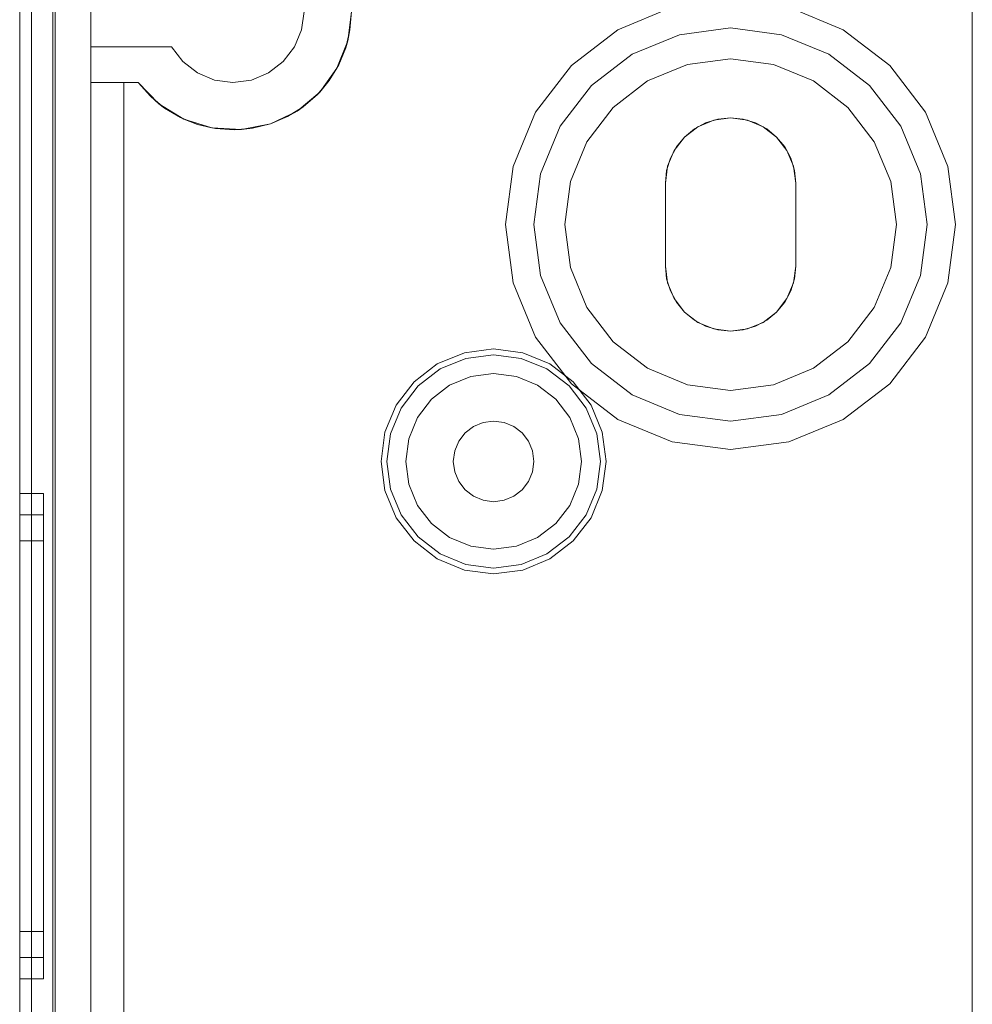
# Model space of a CAD drawing. Extents: x -620 to 300, y 62 to 1112.
# Tile 17 of 200: x -456.98 to -456.176, y 367.007 to 367.839. Entities that reach past the tile are written whole.
import ezdxf
from ezdxf.lldxf.tags import DXFTag

# ---------------------------------------------------------------- set-up
doc = ezdxf.new("R2010")
doc.units = 0
doc.layers.get('0').update_dxf_attribs({"lineweight": 13})
doc.layers.add('70 -71 Achsen- 1 Gebäudeachsen', color=7, linetype='STRICHPUNKT2-A06CPVM0L0', lineweight=18)
tags = doc.linetypes.add('STRICHPUNKT2-A06CPVM0L0', pattern=[12.7, 6.35, -3.175, 0, -3.175]).pattern_tags.tags
tags[10:11] = [DXFTag(74, 4), DXFTag(75, 0), DXFTag(340, '0'), DXFTag(46, 0.0), DXFTag(50, 0.0), DXFTag(44, 0.0), DXFTag(45, 0.0)]
tags[8:9] = [DXFTag(74, 4), DXFTag(75, 0), DXFTag(340, '0'), DXFTag(46, 0.0), DXFTag(50, 0.0), DXFTag(44, 0.0), DXFTag(45, 0.0)]
tags[6:7] = [DXFTag(74, 4), DXFTag(75, 0), DXFTag(340, '0'), DXFTag(46, 0.0), DXFTag(50, 0.0), DXFTag(44, 0.0), DXFTag(45, 0.0)]
tags[4:5] = [DXFTag(74, 4), DXFTag(75, 0), DXFTag(340, '0'), DXFTag(46, 0.0), DXFTag(50, 0.0), DXFTag(44, 0.0), DXFTag(45, 0.0)]

# ---------------------------------------------------------------- blocks, each defined once
blk = doc.blocks.new('Referenz-A06CPVM1L0')
at = {"layer": '70 -71 Achsen- 1 Gebäudeachsen', "color": 0, "linetype": 'STRICHPUNKT2-A06CPVM0L0', "ltscale": 0.18}
blk.add_line((-456.17628, 1084.55362), (-456.17628, 85.11362), dxfattribs=at)
blk = doc.blocks.new('Blockreferenz-A06CPVPRL0')
at = {"color": 9, "linetype": 'ByBlock', "lineweight": -2, "ltscale": 0.13, "true_color": 0xc1c9c4}
for p, q in [((-456.98034, 368.11551), (-456.98034, 364.81551)), ((-456.98034, 364.81551), (-456.98034, 368.11551)), ((-456.95234, 364.81551), (-456.95234, 368.11551)), ((-456.95034, 366.76551), (-456.95034, 368.11551)), ((-456.98034, 368.00551), (-456.98034, 366.46551)), ((-456.98034, 366.46551), (-456.98034, 368.00551)), ((-456.97034, 366.46551), (-456.97034, 368.00551)), ((-456.97034, 368.00551), (-456.97034, 366.46551)), ((-456.98034, 367.99551), (-456.98034, 366.46551)), ((-456.98034, 364.93551), (-456.98034, 367.99551)), ((-456.97034, 366.46551), (-456.97034, 367.99551)), ((-456.97034, 364.93551), (-456.97034, 367.99551)), ((-456.95234, 367.93951), (-456.95234, 364.99151)), ((-456.92034, 364.99151), (-456.92034, 367.93951)), ((-456.92034, 367.87551), (-456.92034, 367.81551)), ((-456.74239, 367.82998), (-456.74034, 367.84551)), ((-456.74034, 367.84551), (-456.74239, 367.82998)), ((-456.70034, 367.84551), (-456.70345, 367.82078)), ((-456.70156, 367.82996), (-456.70034, 367.84551)), ((-456.42952, 367.84903), (-456.47534, 367.83005)), ((-456.42952, 367.84903), (-456.47534, 367.83005)), ((-456.28534, 367.83005), (-456.33117, 367.84903)), ((-456.28534, 367.83005), (-456.33117, 367.84903)), ((-456.74838, 367.81551), (-456.74239, 367.82998)), ((-456.74239, 367.82998), (-456.74838, 367.81551)), ((-456.70518, 367.81479), (-456.70156, 367.82996)), ((-456.70345, 367.82078), (-456.70156, 367.82996)), ((-456.47534, 367.83005), (-456.51469, 367.79986)), ((-456.47534, 367.83005), (-456.51469, 367.79986)), ((-456.42331, 367.82585), (-456.38034, 367.83151)), ((-456.38034, 367.83151), (-456.42331, 367.82585)), ((-456.38034, 367.83151), (-456.33738, 367.82585)), ((-456.33738, 367.82585), (-456.38034, 367.83151)), ((-456.24599, 367.79986), (-456.28534, 367.83005)), ((-456.24599, 367.79986), (-456.28534, 367.83005)), ((-456.70345, 367.82078), (-456.71257, 367.7976)), ((-456.70518, 367.81479), (-456.70345, 367.82078)), ((-456.46334, 367.80927), (-456.42331, 367.82585)), ((-456.42331, 367.82585), (-456.46334, 367.80927)), ((-456.33738, 367.82585), (-456.29734, 367.80927)), ((-456.29734, 367.80927), (-456.33738, 367.82585)), ((-456.92034, 367.81551), (-456.85231, 367.81551)), ((-456.92034, 367.81551), (-456.92034, 367.78551)), ((-456.85231, 367.81551), (-456.92034, 367.81551)), ((-456.92034, 367.81551), (-456.92034, 367.81551)), ((-456.85231, 367.81551), (-456.84277, 367.80308)), ((-456.84277, 367.80308), (-456.85231, 367.81551)), ((-456.85231, 367.81551), (-456.85231, 367.81551)), ((-456.75792, 367.80308), (-456.74838, 367.81551)), ((-456.74838, 367.81551), (-456.75792, 367.80308)), ((-456.71111, 367.80036), (-456.70518, 367.81479)), ((-456.84277, 367.80308), (-456.83034, 367.79355)), ((-456.83034, 367.79355), (-456.84277, 367.80308)), ((-456.77034, 367.79355), (-456.75792, 367.80308)), ((-456.75792, 367.80308), (-456.77034, 367.79355)), ((-456.49772, 367.78289), (-456.46334, 367.80927)), ((-456.46334, 367.80927), (-456.49772, 367.78289)), ((-456.38034, 367.80551), (-456.41658, 367.80074)), ((-456.41658, 367.80074), (-456.38034, 367.80551)), ((-456.34411, 367.80074), (-456.38034, 367.80551)), ((-456.38034, 367.80551), (-456.34411, 367.80074)), ((-456.29734, 367.80927), (-456.26296, 367.78289)), ((-456.26296, 367.78289), (-456.29734, 367.80927)), ((-456.83034, 367.79355), (-456.81587, 367.78755)), ((-456.81587, 367.78755), (-456.83034, 367.79355)), ((-456.78481, 367.78755), (-456.77034, 367.79355)), ((-456.77034, 367.79355), (-456.78481, 367.78755)), ((-456.71257, 367.7976), (-456.72714, 367.77738)), ((-456.71922, 367.78704), (-456.71111, 367.80036)), ((-456.71922, 367.78704), (-456.71257, 367.7976)), ((-456.71257, 367.7976), (-456.71111, 367.80036)), ((-456.51469, 367.79986), (-456.54489, 367.76051)), ((-456.51469, 367.79986), (-456.54489, 367.76051)), ((-456.41658, 367.80074), (-456.45034, 367.78675)), ((-456.45034, 367.78675), (-456.41658, 367.80074)), ((-456.31034, 367.78675), (-456.34411, 367.80074)), ((-456.34411, 367.80074), (-456.31034, 367.78675)), ((-456.2158, 367.76051), (-456.24599, 367.79986)), ((-456.2158, 367.76051), (-456.24599, 367.79986)), ((-456.92034, 367.78551), (-456.88034, 367.78551)), ((-456.92034, 367.78551), (-456.92034, 366.73051)), ((-456.89234, 367.78551), (-456.92034, 367.78551)), ((-456.92034, 367.78551), (-456.92034, 367.78551)), ((-456.88034, 367.78551), (-456.89234, 367.78551)), ((-456.89234, 367.78551), (-456.89234, 366.88257)), ((-456.89234, 366.88257), (-456.89234, 367.78551)), ((-456.89234, 367.78551), (-456.89234, 367.78551)), ((-456.86303, 367.76759), (-456.88034, 367.78551)), ((-456.88034, 367.78551), (-456.87004, 367.7738)), ((-456.88034, 367.78551), (-456.88034, 367.78551)), ((-456.81587, 367.78755), (-456.80034, 367.78551)), ((-456.80034, 367.78551), (-456.81587, 367.78755)), ((-456.80034, 367.78551), (-456.78481, 367.78755)), ((-456.78481, 367.78755), (-456.80034, 367.78551)), ((-456.7293, 367.77513), (-456.71922, 367.78704)), ((-456.72714, 367.77738), (-456.71922, 367.78704)), ((-456.45034, 367.78675), (-456.47934, 367.7645)), ((-456.47934, 367.7645), (-456.45034, 367.78675)), ((-456.28135, 367.7645), (-456.31034, 367.78675)), ((-456.31034, 367.78675), (-456.28135, 367.7645)), ((-456.72714, 367.77738), (-456.74625, 367.7614)), ((-456.7293, 367.77513), (-456.72714, 367.77738)), ((-456.5241, 367.74851), (-456.49772, 367.78289)), ((-456.49772, 367.78289), (-456.5241, 367.74851)), ((-456.26296, 367.78289), (-456.23658, 367.74851)), ((-456.23658, 367.74851), (-456.26296, 367.78289)), ((-456.87004, 367.7738), (-456.85804, 367.76383)), ((-456.87004, 367.7738), (-456.86303, 367.76759)), ((-456.74111, 367.76494), (-456.7293, 367.77513)), ((-456.84182, 367.75451), (-456.86303, 367.76759)), ((-456.86303, 367.76759), (-456.85804, 367.76383)), ((-456.85804, 367.76383), (-456.84464, 367.75585)), ((-456.74625, 367.7614), (-456.76872, 367.75064)), ((-456.75435, 367.75671), (-456.74111, 367.76494)), ((-456.75435, 367.75671), (-456.74625, 367.7614)), ((-456.74625, 367.7614), (-456.74111, 367.76494)), ((-456.54489, 367.76051), (-456.56387, 367.71468)), ((-456.54489, 367.76051), (-456.56387, 367.71468)), ((-456.47934, 367.7645), (-456.50159, 367.73551)), ((-456.50159, 367.73551), (-456.47934, 367.7645)), ((-456.2591, 367.73551), (-456.28135, 367.7645)), ((-456.28135, 367.7645), (-456.2591, 367.73551)), ((-456.19682, 367.71468), (-456.2158, 367.76051)), ((-456.19682, 367.71468), (-456.2158, 367.76051)), ((-456.84464, 367.75585), (-456.83016, 367.75006)), ((-456.84464, 367.75585), (-456.84182, 367.75451)), ((-456.81804, 367.74708), (-456.84182, 367.75451)), ((-456.84182, 367.75451), (-456.83016, 367.75006)), ((-456.76872, 367.75064), (-456.75435, 367.75671)), ((-456.40784, 367.74814), (-456.39458, 367.75363)), ((-456.39458, 367.75363), (-456.40784, 367.74814)), ((-456.40139, 367.75132), (-456.39107, 367.75445)), ((-456.39107, 367.75445), (-456.40139, 367.75132)), ((-456.39458, 367.75363), (-456.38034, 367.75551)), ((-456.38034, 367.75551), (-456.39458, 367.75363)), ((-456.39107, 367.75445), (-456.38034, 367.75551)), ((-456.38034, 367.75551), (-456.39107, 367.75445)), ((-456.38034, 367.75551), (-456.36961, 367.75445)), ((-456.36961, 367.75445), (-456.38034, 367.75551)), ((-456.38034, 367.75551), (-456.36611, 367.75363)), ((-456.36611, 367.75363), (-456.38034, 367.75551)), ((-456.36961, 367.75445), (-456.3593, 367.75132)), ((-456.3593, 367.75132), (-456.36961, 367.75445)), ((-456.36611, 367.75363), (-456.35284, 367.74814)), ((-456.35284, 367.74814), (-456.36611, 367.75363)), ((-456.83016, 367.75006), (-456.81496, 367.74658)), ((-456.83016, 367.75006), (-456.81804, 367.74708)), ((-456.79316, 367.74577), (-456.81804, 367.74708)), ((-456.81804, 367.74708), (-456.81496, 367.74658)), ((-456.81496, 367.74658), (-456.79939, 367.74551)), ((-456.79939, 367.74551), (-456.78386, 367.74688)), ((-456.79939, 367.74551), (-456.79316, 367.74577)), ((-456.76872, 367.75064), (-456.79316, 367.74577)), ((-456.79316, 367.74577), (-456.78386, 367.74688)), ((-456.78386, 367.74688), (-456.76872, 367.75064)), ((-456.54069, 367.70847), (-456.5241, 367.74851)), ((-456.5241, 367.74851), (-456.54069, 367.70847)), ((-456.41923, 367.7394), (-456.40784, 367.74814)), ((-456.40784, 367.74814), (-456.41923, 367.7394)), ((-456.41923, 367.7394), (-456.4109, 367.74624)), ((-456.4109, 367.74624), (-456.41923, 367.7394)), ((-456.4109, 367.74624), (-456.40139, 367.75132)), ((-456.40139, 367.75132), (-456.4109, 367.74624)), ((-456.3593, 367.75132), (-456.34979, 367.74624)), ((-456.34979, 367.74624), (-456.3593, 367.75132)), ((-456.35284, 367.74814), (-456.34145, 367.7394)), ((-456.34145, 367.7394), (-456.35284, 367.74814)), ((-456.34979, 367.74624), (-456.34145, 367.7394)), ((-456.34145, 367.7394), (-456.34979, 367.74624)), ((-456.23658, 367.74851), (-456.22, 367.70847)), ((-456.22, 367.70847), (-456.23658, 367.74851)), ((-456.50159, 367.73551), (-456.51557, 367.70174)), ((-456.51557, 367.70174), (-456.50159, 367.73551)), ((-456.42798, 367.72801), (-456.41923, 367.7394)), ((-456.41923, 367.7394), (-456.42798, 367.72801)), ((-456.42607, 367.73106), (-456.41923, 367.7394)), ((-456.41923, 367.7394), (-456.42607, 367.73106)), ((-456.34145, 367.7394), (-456.33461, 367.73106)), ((-456.33461, 367.73106), (-456.34145, 367.7394)), ((-456.34145, 367.7394), (-456.33271, 367.72801)), ((-456.33271, 367.72801), (-456.34145, 367.7394)), ((-456.24511, 367.70174), (-456.2591, 367.73551)), ((-456.2591, 367.73551), (-456.24511, 367.70174)), ((-456.43347, 367.71474), (-456.42798, 367.72801)), ((-456.42798, 367.72801), (-456.43347, 367.71474)), ((-456.43116, 367.72155), (-456.42607, 367.73106)), ((-456.42607, 367.73106), (-456.43116, 367.72155)), ((-456.33461, 367.73106), (-456.32953, 367.72155)), ((-456.32953, 367.72155), (-456.33461, 367.73106)), ((-456.33271, 367.72801), (-456.32722, 367.71474)), ((-456.32722, 367.71474), (-456.33271, 367.72801)), ((-456.43429, 367.71124), (-456.43116, 367.72155)), ((-456.43116, 367.72155), (-456.43429, 367.71124)), ((-456.32953, 367.72155), (-456.3264, 367.71124)), ((-456.3264, 367.71124), (-456.32953, 367.72155)), ((-456.56387, 367.71468), (-456.57034, 367.66551)), ((-456.56387, 367.71468), (-456.57034, 367.66551)), ((-456.43534, 367.70051), (-456.43347, 367.71474)), ((-456.43347, 367.71474), (-456.43534, 367.70051)), ((-456.43534, 367.70051), (-456.43429, 367.71124)), ((-456.43429, 367.71124), (-456.43534, 367.70051)), ((-456.32722, 367.71474), (-456.32534, 367.70051)), ((-456.32534, 367.70051), (-456.32722, 367.71474)), ((-456.3264, 367.71124), (-456.32534, 367.70051)), ((-456.32534, 367.70051), (-456.3264, 367.71124)), ((-456.19034, 367.66551), (-456.19682, 367.71468)), ((-456.19034, 367.66551), (-456.19682, 367.71468)), ((-456.54634, 367.66551), (-456.54069, 367.70847)), ((-456.54069, 367.70847), (-456.54634, 367.66551)), ((-456.22, 367.70847), (-456.21434, 367.66551)), ((-456.21434, 367.66551), (-456.22, 367.70847)), ((-456.51557, 367.70174), (-456.52034, 367.66551)), ((-456.52034, 367.66551), (-456.51557, 367.70174)), ((-456.43534, 367.66551), (-456.43534, 367.70051)), ((-456.43534, 367.70051), (-456.43534, 367.66551)), ((-456.43534, 367.70051), (-456.43534, 367.70051)), ((-456.43534, 367.63051), (-456.43534, 367.70051)), ((-456.43534, 367.70051), (-456.43534, 367.63051)), ((-456.43534, 367.70051), (-456.43534, 367.70051)), ((-456.32534, 367.70051), (-456.32534, 367.66551)), ((-456.32534, 367.66551), (-456.32534, 367.70051)), ((-456.32534, 367.70051), (-456.32534, 367.70051)), ((-456.32534, 367.70051), (-456.32534, 367.63051)), ((-456.32534, 367.63051), (-456.32534, 367.70051)), ((-456.32534, 367.70051), (-456.32534, 367.70051)), ((-456.24034, 367.66551), (-456.24511, 367.70174)), ((-456.24511, 367.70174), (-456.24034, 367.66551)), ((-456.57034, 367.66551), (-456.56387, 367.61633)), ((-456.57034, 367.66551), (-456.56387, 367.61633)), ((-456.54069, 367.62254), (-456.54634, 367.66551)), ((-456.54634, 367.66551), (-456.54069, 367.62254)), ((-456.52034, 367.66551), (-456.51557, 367.62927)), ((-456.51557, 367.62927), (-456.52034, 367.66551)), ((-456.43534, 367.63051), (-456.43534, 367.66551)), ((-456.43534, 367.66551), (-456.43534, 367.63051)), ((-456.32534, 367.66551), (-456.32534, 367.63051)), ((-456.32534, 367.63051), (-456.32534, 367.66551)), ((-456.24511, 367.62927), (-456.24034, 367.66551)), ((-456.24034, 367.66551), (-456.24511, 367.62927)), ((-456.21434, 367.66551), (-456.22, 367.62254)), ((-456.22, 367.62254), (-456.21434, 367.66551)), ((-456.19682, 367.61633), (-456.19034, 367.66551)), ((-456.19682, 367.61633), (-456.19034, 367.66551)), ((-456.51557, 367.62927), (-456.50159, 367.59551)), ((-456.50159, 367.59551), (-456.51557, 367.62927)), ((-456.43429, 367.61978), (-456.43534, 367.63051)), ((-456.43534, 367.63051), (-456.43429, 367.61978)), ((-456.43534, 367.63051), (-456.43534, 367.63051)), ((-456.43347, 367.61627), (-456.43534, 367.63051)), ((-456.43534, 367.63051), (-456.43347, 367.61627)), ((-456.43534, 367.63051), (-456.43534, 367.63051)), ((-456.32534, 367.63051), (-456.32722, 367.61627)), ((-456.32722, 367.61627), (-456.32534, 367.63051)), ((-456.32534, 367.63051), (-456.3264, 367.61978)), ((-456.3264, 367.61978), (-456.32534, 367.63051)), ((-456.32534, 367.63051), (-456.32534, 367.63051)), ((-456.32534, 367.63051), (-456.32534, 367.63051)), ((-456.2591, 367.59551), (-456.24511, 367.62927)), ((-456.24511, 367.62927), (-456.2591, 367.59551)), ((-456.5241, 367.58251), (-456.54069, 367.62254)), ((-456.54069, 367.62254), (-456.5241, 367.58251)), ((-456.43116, 367.60946), (-456.43429, 367.61978)), ((-456.43429, 367.61978), (-456.43116, 367.60946)), ((-456.3264, 367.61978), (-456.32953, 367.60946)), ((-456.32953, 367.60946), (-456.3264, 367.61978)), ((-456.22, 367.62254), (-456.23658, 367.58251)), ((-456.23658, 367.58251), (-456.22, 367.62254)), ((-456.56387, 367.61633), (-456.54489, 367.57051)), ((-456.56387, 367.61633), (-456.54489, 367.57051)), ((-456.42798, 367.60301), (-456.43347, 367.61627)), ((-456.43347, 367.61627), (-456.42798, 367.60301)), ((-456.32722, 367.61627), (-456.33271, 367.60301)), ((-456.33271, 367.60301), (-456.32722, 367.61627)), ((-456.2158, 367.57051), (-456.19682, 367.61633)), ((-456.2158, 367.57051), (-456.19682, 367.61633)), ((-456.42607, 367.59995), (-456.43116, 367.60946)), ((-456.43116, 367.60946), (-456.42607, 367.59995)), ((-456.41923, 367.59162), (-456.42798, 367.60301)), ((-456.42798, 367.60301), (-456.41923, 367.59162)), ((-456.33271, 367.60301), (-456.34145, 367.59162)), ((-456.34145, 367.59162), (-456.33271, 367.60301)), ((-456.32953, 367.60946), (-456.33461, 367.59995)), ((-456.33461, 367.59995), (-456.32953, 367.60946)), ((-456.50159, 367.59551), (-456.47934, 367.56651)), ((-456.47934, 367.56651), (-456.50159, 367.59551)), ((-456.41923, 367.59162), (-456.42607, 367.59995)), ((-456.42607, 367.59995), (-456.41923, 367.59162)), ((-456.33461, 367.59995), (-456.34145, 367.59162)), ((-456.34145, 367.59162), (-456.33461, 367.59995)), ((-456.28135, 367.56651), (-456.2591, 367.59551)), ((-456.2591, 367.59551), (-456.28135, 367.56651)), ((-456.4109, 367.58478), (-456.41923, 367.59162)), ((-456.41923, 367.59162), (-456.4109, 367.58478)), ((-456.40784, 367.58288), (-456.41923, 367.59162)), ((-456.41923, 367.59162), (-456.40784, 367.58288)), ((-456.34145, 367.59162), (-456.35284, 367.58288)), ((-456.35284, 367.58288), (-456.34145, 367.59162)), ((-456.34145, 367.59162), (-456.34979, 367.58478)), ((-456.34979, 367.58478), (-456.34145, 367.59162)), ((-456.49772, 367.54813), (-456.5241, 367.58251)), ((-456.5241, 367.58251), (-456.49772, 367.54813)), ((-456.40139, 367.57969), (-456.4109, 367.58478)), ((-456.4109, 367.58478), (-456.40139, 367.57969)), ((-456.39458, 367.57738), (-456.40784, 367.58288)), ((-456.40784, 367.58288), (-456.39458, 367.57738)), ((-456.39107, 367.57656), (-456.40139, 367.57969)), ((-456.40139, 367.57969), (-456.39107, 367.57656)), ((-456.38034, 367.57551), (-456.39458, 367.57738)), ((-456.39458, 367.57738), (-456.38034, 367.57551)), ((-456.36611, 367.57738), (-456.38034, 367.57551)), ((-456.38034, 367.57551), (-456.36611, 367.57738)), ((-456.3593, 367.57969), (-456.36961, 367.57656)), ((-456.36961, 367.57656), (-456.3593, 367.57969)), ((-456.35284, 367.58288), (-456.36611, 367.57738)), ((-456.36611, 367.57738), (-456.35284, 367.58288)), ((-456.34979, 367.58478), (-456.3593, 367.57969)), ((-456.3593, 367.57969), (-456.34979, 367.58478)), ((-456.23658, 367.58251), (-456.26296, 367.54813)), ((-456.26296, 367.54813), (-456.23658, 367.58251)), ((-456.54489, 367.57051), (-456.51469, 367.53116)), ((-456.54489, 367.57051), (-456.51469, 367.53116)), ((-456.38034, 367.57551), (-456.39107, 367.57656)), ((-456.39107, 367.57656), (-456.38034, 367.57551)), ((-456.36961, 367.57656), (-456.38034, 367.57551)), ((-456.38034, 367.57551), (-456.36961, 367.57656)), ((-456.24599, 367.53116), (-456.2158, 367.57051)), ((-456.24599, 367.53116), (-456.2158, 367.57051)), ((-456.58034, 367.56051), (-456.60493, 367.55727)), ((-456.55576, 367.55727), (-456.58034, 367.56051)), ((-456.47934, 367.56651), (-456.45034, 367.54426)), ((-456.45034, 367.54426), (-456.47934, 367.56651)), ((-456.31034, 367.54426), (-456.28135, 367.56651)), ((-456.28135, 367.56651), (-456.31034, 367.54426)), ((-456.60493, 367.55727), (-456.62784, 367.54778)), ((-456.6254, 367.54355), (-456.60367, 367.55255)), ((-456.60367, 367.55255), (-456.58034, 367.55562)), ((-456.58034, 367.55562), (-456.55702, 367.55255)), ((-456.55702, 367.55255), (-456.53529, 367.54355)), ((-456.53284, 367.54778), (-456.55576, 367.55727)), ((-456.62784, 367.54778), (-456.64752, 367.53268)), ((-456.51317, 367.53268), (-456.53284, 367.54778)), ((-456.46334, 367.52175), (-456.49772, 367.54813)), ((-456.49772, 367.54813), (-456.46334, 367.52175)), ((-456.45034, 367.54426), (-456.41658, 367.53028)), ((-456.41658, 367.53028), (-456.45034, 367.54426)), ((-456.34411, 367.53028), (-456.31034, 367.54426)), ((-456.31034, 367.54426), (-456.34411, 367.53028)), ((-456.26296, 367.54813), (-456.29734, 367.52175)), ((-456.29734, 367.52175), (-456.26296, 367.54813)), ((-456.64406, 367.52923), (-456.6254, 367.54355)), ((-456.59955, 367.53718), (-456.61744, 367.52977)), ((-456.59955, 367.53718), (-456.61744, 367.52977)), ((-456.58034, 367.53971), (-456.59955, 367.53718)), ((-456.58034, 367.53971), (-456.59955, 367.53718)), ((-456.56114, 367.53718), (-456.58034, 367.53971)), ((-456.56114, 367.53718), (-456.58034, 367.53971)), ((-456.54324, 367.52977), (-456.56114, 367.53718)), ((-456.54324, 367.52977), (-456.56114, 367.53718)), ((-456.53529, 367.54355), (-456.51663, 367.52923)), ((-456.64752, 367.53268), (-456.66262, 367.51301)), ((-456.65838, 367.51056), (-456.64406, 367.52923)), ((-456.61744, 367.52977), (-456.63281, 367.51797)), ((-456.61744, 367.52977), (-456.63281, 367.51797)), ((-456.52788, 367.51797), (-456.54324, 367.52977)), ((-456.52788, 367.51797), (-456.54324, 367.52977)), ((-456.51663, 367.52923), (-456.50231, 367.51056)), ((-456.51469, 367.53116), (-456.47534, 367.50096)), ((-456.51469, 367.53116), (-456.47534, 367.50096)), ((-456.49807, 367.51301), (-456.51317, 367.53268)), ((-456.41658, 367.53028), (-456.38034, 367.52551)), ((-456.38034, 367.52551), (-456.41658, 367.53028)), ((-456.38034, 367.52551), (-456.34411, 367.53028)), ((-456.34411, 367.53028), (-456.38034, 367.52551)), ((-456.28534, 367.50096), (-456.24599, 367.53116)), ((-456.28534, 367.50096), (-456.24599, 367.53116)), ((-456.42331, 367.50516), (-456.46334, 367.52175)), ((-456.46334, 367.52175), (-456.42331, 367.50516)), ((-456.29734, 367.52175), (-456.33738, 367.50516)), ((-456.33738, 367.50516), (-456.29734, 367.52175)), ((-456.66262, 367.51301), (-456.67211, 367.49009)), ((-456.63281, 367.51797), (-456.6446, 367.50261)), ((-456.63281, 367.51797), (-456.6446, 367.50261)), ((-456.51608, 367.50261), (-456.52788, 367.51797)), ((-456.51608, 367.50261), (-456.52788, 367.51797)), ((-456.48858, 367.49009), (-456.49807, 367.51301)), ((-456.66738, 367.48883), (-456.65838, 367.51056)), ((-456.6446, 367.50261), (-456.65202, 367.48471)), ((-456.6446, 367.50261), (-456.65202, 367.48471)), ((-456.50867, 367.48471), (-456.51608, 367.50261)), ((-456.50867, 367.48471), (-456.51608, 367.50261)), ((-456.50231, 367.51056), (-456.4933, 367.48883)), ((-456.38034, 367.49951), (-456.42331, 367.50516)), ((-456.42331, 367.50516), (-456.38034, 367.49951)), ((-456.33738, 367.50516), (-456.38034, 367.49951)), ((-456.38034, 367.49951), (-456.33738, 367.50516)), ((-456.59734, 367.49495), (-456.60439, 367.48955)), ((-456.60439, 367.48955), (-456.59734, 367.49495)), ((-456.58914, 367.49835), (-456.59734, 367.49495)), ((-456.59734, 367.49495), (-456.58914, 367.49835)), ((-456.58034, 367.49951), (-456.58914, 367.49835)), ((-456.58914, 367.49835), (-456.58034, 367.49951)), ((-456.57154, 367.49835), (-456.58034, 367.49951)), ((-456.58034, 367.49951), (-456.57154, 367.49835)), ((-456.56334, 367.49495), (-456.57154, 367.49835)), ((-456.57154, 367.49835), (-456.56334, 367.49495)), ((-456.5563, 367.48955), (-456.56334, 367.49495)), ((-456.56334, 367.49495), (-456.5563, 367.48955)), ((-456.47534, 367.50096), (-456.42952, 367.48198)), ((-456.47534, 367.50096), (-456.42952, 367.48198)), ((-456.33117, 367.48198), (-456.28534, 367.50096)), ((-456.33117, 367.48198), (-456.28534, 367.50096)), ((-456.67211, 367.49009), (-456.67534, 367.46551)), ((-456.67045, 367.46551), (-456.66738, 367.48883)), ((-456.60439, 367.48955), (-456.60979, 367.48251)), ((-456.60979, 367.48251), (-456.60439, 367.48955)), ((-456.5509, 367.48251), (-456.5563, 367.48955)), ((-456.5563, 367.48955), (-456.5509, 367.48251)), ((-456.4933, 367.48883), (-456.49023, 367.46551)), ((-456.48534, 367.46551), (-456.48858, 367.49009)), ((-456.65202, 367.48471), (-456.65454, 367.46551)), ((-456.65202, 367.48471), (-456.65454, 367.46551)), ((-456.60979, 367.48251), (-456.61319, 367.47431)), ((-456.61319, 367.47431), (-456.60979, 367.48251)), ((-456.5475, 367.47431), (-456.5509, 367.48251)), ((-456.5509, 367.48251), (-456.5475, 367.47431)), ((-456.50614, 367.46551), (-456.50867, 367.48471)), ((-456.50614, 367.46551), (-456.50867, 367.48471)), ((-456.42952, 367.48198), (-456.38034, 367.47551)), ((-456.42952, 367.48198), (-456.38034, 367.47551)), ((-456.38034, 367.47551), (-456.33117, 367.48198)), ((-456.38034, 367.47551), (-456.33117, 367.48198)), ((-456.61319, 367.47431), (-456.61434, 367.46551)), ((-456.61434, 367.46551), (-456.61319, 367.47431)), ((-456.54634, 367.46551), (-456.5475, 367.47431)), ((-456.5475, 367.47431), (-456.54634, 367.46551)), ((-456.67534, 367.46551), (-456.67211, 367.44092)), ((-456.66738, 367.44218), (-456.67045, 367.46551)), ((-456.65454, 367.46551), (-456.65202, 367.4463)), ((-456.65454, 367.46551), (-456.65202, 367.4463)), ((-456.61434, 367.46551), (-456.61319, 367.45671)), ((-456.61319, 367.45671), (-456.61434, 367.46551)), ((-456.5475, 367.45671), (-456.54634, 367.46551)), ((-456.54634, 367.46551), (-456.5475, 367.45671)), ((-456.50867, 367.4463), (-456.50614, 367.46551)), ((-456.50867, 367.4463), (-456.50614, 367.46551)), ((-456.49023, 367.46551), (-456.4933, 367.44218)), ((-456.48858, 367.44092), (-456.48534, 367.46551)), ((-456.61319, 367.45671), (-456.60979, 367.44851)), ((-456.60979, 367.44851), (-456.61319, 367.45671)), ((-456.5509, 367.44851), (-456.5475, 367.45671)), ((-456.5475, 367.45671), (-456.5509, 367.44851)), ((-456.65202, 367.4463), (-456.6446, 367.42841)), ((-456.65202, 367.4463), (-456.6446, 367.42841)), ((-456.60979, 367.44851), (-456.60439, 367.44147)), ((-456.60439, 367.44147), (-456.60979, 367.44851)), ((-456.5563, 367.44147), (-456.5509, 367.44851)), ((-456.5509, 367.44851), (-456.5563, 367.44147)), ((-456.51608, 367.42841), (-456.50867, 367.4463)), ((-456.51608, 367.42841), (-456.50867, 367.4463)), ((-456.96034, 367.43851), (-456.98034, 367.43851)), ((-456.98034, 367.43851), (-456.98034, 367.43152)), ((-456.98034, 367.43152), (-456.98034, 367.43851)), ((-456.96034, 367.43457), (-456.96034, 367.43851)), ((-456.96034, 367.43457), (-456.96034, 367.43851)), ((-456.67211, 367.44092), (-456.66262, 367.41801)), ((-456.65838, 367.42045), (-456.66738, 367.44218)), ((-456.60439, 367.44147), (-456.59734, 367.43606)), ((-456.59734, 367.43606), (-456.60439, 367.44147)), ((-456.59734, 367.43606), (-456.58914, 367.43267)), ((-456.58914, 367.43267), (-456.59734, 367.43606)), ((-456.57154, 367.43267), (-456.56334, 367.43606)), ((-456.56334, 367.43606), (-456.57154, 367.43267)), ((-456.56334, 367.43606), (-456.5563, 367.44147)), ((-456.5563, 367.44147), (-456.56334, 367.43606)), ((-456.4933, 367.44218), (-456.50231, 367.42045)), ((-456.49807, 367.41801), (-456.48858, 367.44092)), ((-456.98034, 367.43152), (-456.98034, 367.41104)), ((-456.98034, 367.41104), (-456.98034, 367.43152)), ((-456.96034, 367.4229), (-456.96034, 367.43457)), ((-456.96034, 367.4229), (-456.96034, 367.43457)), ((-456.6446, 367.42841), (-456.63281, 367.41304)), ((-456.6446, 367.42841), (-456.63281, 367.41304)), ((-456.58914, 367.43267), (-456.58034, 367.43151)), ((-456.58034, 367.43151), (-456.58914, 367.43267)), ((-456.58034, 367.43151), (-456.57154, 367.43267)), ((-456.57154, 367.43267), (-456.58034, 367.43151)), ((-456.52788, 367.41304), (-456.51608, 367.42841)), ((-456.52788, 367.41304), (-456.51608, 367.42841)), ((-456.96034, 367.42051), (-456.98034, 367.42051)), ((-456.98034, 367.42051), (-456.98034, 367.41414)), ((-456.98034, 367.41414), (-456.98034, 367.42051)), ((-456.96034, 367.40396), (-456.96034, 367.4229)), ((-456.96034, 367.40396), (-456.96034, 367.4229)), ((-456.96034, 367.41691), (-456.96034, 367.42051)), ((-456.96034, 367.41691), (-456.96034, 367.42051)), ((-456.64406, 367.40179), (-456.65838, 367.42045)), ((-456.50231, 367.42045), (-456.51663, 367.40179)), ((-456.98034, 367.41414), (-456.98034, 367.39545)), ((-456.98034, 367.39545), (-456.98034, 367.41414)), ((-456.98034, 367.41104), (-456.98034, 367.37846)), ((-456.98034, 367.37846), (-456.98034, 367.41104)), ((-456.96034, 367.40627), (-456.96034, 367.41691)), ((-456.96034, 367.40627), (-456.96034, 367.41691)), ((-456.66262, 367.41801), (-456.64752, 367.39833)), ((-456.63281, 367.41304), (-456.61744, 367.40125)), ((-456.63281, 367.41304), (-456.61744, 367.40125)), ((-456.54324, 367.40125), (-456.52788, 367.41304)), ((-456.54324, 367.40125), (-456.52788, 367.41304)), ((-456.51317, 367.39833), (-456.49807, 367.41801)), ((-456.96034, 367.38899), (-456.96034, 367.40627)), ((-456.96034, 367.38899), (-456.96034, 367.40627)), ((-456.96034, 367.37846), (-456.96034, 367.40396)), ((-456.96034, 367.37846), (-456.96034, 367.40396)), ((-456.98034, 367.39851), (-456.98034, 367.39288)), ((-456.96034, 367.39851), (-456.98034, 367.39851)), ((-456.98034, 367.39288), (-456.98034, 367.39851)), ((-456.98034, 367.39545), (-456.98034, 367.36574)), ((-456.98034, 367.36574), (-456.98034, 367.39545)), ((-456.96034, 367.39288), (-456.96034, 367.39851)), ((-456.96034, 367.39288), (-456.96034, 367.39851)), ((-456.64752, 367.39833), (-456.62784, 367.38323)), ((-456.6254, 367.38747), (-456.64406, 367.40179)), ((-456.61744, 367.40125), (-456.59955, 367.39384)), ((-456.61744, 367.40125), (-456.59955, 367.39384)), ((-456.56114, 367.39384), (-456.54324, 367.40125)), ((-456.56114, 367.39384), (-456.54324, 367.40125)), ((-456.51663, 367.40179), (-456.53529, 367.38747)), ((-456.53284, 367.38323), (-456.51317, 367.39833)), ((-456.98034, 367.39288), (-456.98034, 367.3764)), ((-456.98034, 367.3764), (-456.98034, 367.39288)), ((-456.96034, 367.3764), (-456.96034, 367.39288)), ((-456.96034, 367.3764), (-456.96034, 367.39288)), ((-456.96034, 367.36574), (-456.96034, 367.38899)), ((-456.96034, 367.36574), (-456.96034, 367.38899)), ((-456.60367, 367.37847), (-456.6254, 367.38747)), ((-456.59955, 367.39384), (-456.58034, 367.39131)), ((-456.59955, 367.39384), (-456.58034, 367.39131)), ((-456.58034, 367.39131), (-456.56114, 367.39384)), ((-456.58034, 367.39131), (-456.56114, 367.39384)), ((-456.53529, 367.38747), (-456.55702, 367.37847)), ((-456.98034, 367.37846), (-456.98034, 367.33601)), ((-456.98034, 367.33601), (-456.98034, 367.37846)), ((-456.96034, 367.3474), (-456.96034, 367.37846)), ((-456.96034, 367.3474), (-456.96034, 367.37846)), ((-456.62784, 367.38323), (-456.60493, 367.37374)), ((-456.58034, 367.3754), (-456.60367, 367.37847)), ((-456.55702, 367.37847), (-456.58034, 367.3754)), ((-456.55576, 367.37374), (-456.53284, 367.38323)), ((-456.98034, 367.3764), (-456.98034, 367.35018)), ((-456.98034, 367.35018), (-456.98034, 367.3764)), ((-456.96034, 367.35018), (-456.96034, 367.3764)), ((-456.96034, 367.35018), (-456.96034, 367.3764)), ((-456.60493, 367.37374), (-456.58034, 367.37051)), ((-456.58034, 367.37051), (-456.55576, 367.37374)), ((-456.98034, 367.36574), (-456.98034, 367.32701)), ((-456.98034, 367.32701), (-456.98034, 367.36574)), ((-456.96034, 367.3374), (-456.96034, 367.36574)), ((-456.96034, 367.3374), (-456.96034, 367.36574)), ((-456.98034, 367.35018), (-456.98034, 367.31601)), ((-456.98034, 367.31601), (-456.98034, 367.35018)), ((-456.96034, 367.31601), (-456.96034, 367.35018)), ((-456.96034, 367.31601), (-456.96034, 367.35018)), ((-456.96034, 367.31196), (-456.96034, 367.3474)), ((-456.96034, 367.31196), (-456.96034, 367.3474)), ((-456.98034, 367.33601), (-456.98034, 367.28656)), ((-456.98034, 367.28656), (-456.98034, 367.33601)), ((-456.96034, 367.30507), (-456.96034, 367.3374)), ((-456.96034, 367.30507), (-456.96034, 367.3374)), ((-456.98034, 367.32701), (-456.98034, 367.28191)), ((-456.98034, 367.28191), (-456.98034, 367.32701)), ((-456.98034, 367.31601), (-456.98034, 367.27621)), ((-456.98034, 367.27621), (-456.98034, 367.31601)), ((-456.96034, 367.27621), (-456.96034, 367.31601)), ((-456.96034, 367.27621), (-456.96034, 367.31601)), ((-456.96034, 367.2735), (-456.96034, 367.31196)), ((-456.96034, 367.2735), (-456.96034, 367.31196)), ((-456.96034, 367.26999), (-456.96034, 367.30507)), ((-456.96034, 367.26999), (-456.96034, 367.30507)), ((-456.98034, 367.28656), (-456.98034, 367.23351)), ((-456.98034, 367.23351), (-456.98034, 367.28656)), ((-456.98034, 367.28191), (-456.98034, 367.23351)), ((-456.98034, 367.23351), (-456.98034, 367.28191)), ((-456.98034, 367.27621), (-456.98034, 367.23351)), ((-456.98034, 367.23351), (-456.98034, 367.27621)), ((-456.96034, 367.23351), (-456.96034, 367.27621)), ((-456.96034, 367.23351), (-456.96034, 367.27621)), ((-456.96034, 367.23351), (-456.96034, 367.2735)), ((-456.96034, 367.23351), (-456.96034, 367.2735)), ((-456.96034, 367.23351), (-456.96034, 367.26999)), ((-456.96034, 367.23351), (-456.96034, 367.26999)), ((-456.98034, 367.23351), (-456.98034, 367.18511)), ((-456.98034, 367.23351), (-456.98034, 367.18045)), ((-456.98034, 367.23351), (-456.98034, 367.1908)), ((-456.98034, 367.18511), (-456.98034, 367.23351)), ((-456.98034, 367.18045), (-456.98034, 367.23351)), ((-456.98034, 367.1908), (-456.98034, 367.23351)), ((-456.96034, 367.19702), (-456.96034, 367.23351)), ((-456.96034, 367.19351), (-456.96034, 367.23351)), ((-456.96034, 367.1908), (-456.96034, 367.23351)), ((-456.96034, 367.19702), (-456.96034, 367.23351)), ((-456.96034, 367.19351), (-456.96034, 367.23351)), ((-456.96034, 367.1908), (-456.96034, 367.23351)), ((-456.96034, 367.16195), (-456.96034, 367.19702)), ((-456.96034, 367.16195), (-456.96034, 367.19702)), ((-456.98034, 367.1908), (-456.98034, 367.15101)), ((-456.98034, 367.15101), (-456.98034, 367.1908)), ((-456.96034, 367.15506), (-456.96034, 367.19351)), ((-456.96034, 367.15506), (-456.96034, 367.19351)), ((-456.96034, 367.15101), (-456.96034, 367.1908)), ((-456.96034, 367.15101), (-456.96034, 367.1908)), ((-456.98034, 367.18511), (-456.98034, 367.14001)), ((-456.98034, 367.14001), (-456.98034, 367.18511)), ((-456.98034, 367.18045), (-456.98034, 367.13101)), ((-456.98034, 367.13101), (-456.98034, 367.18045)), ((-456.96034, 367.12962), (-456.96034, 367.16195)), ((-456.96034, 367.12962), (-456.96034, 367.16195)), ((-456.96034, 367.11961), (-456.96034, 367.15506)), ((-456.96034, 367.11961), (-456.96034, 367.15506)), ((-456.98034, 367.15101), (-456.98034, 367.11683)), ((-456.98034, 367.11683), (-456.98034, 367.15101)), ((-456.96034, 367.11683), (-456.96034, 367.15101)), ((-456.96034, 367.11683), (-456.96034, 367.15101)), ((-456.98034, 367.14001), (-456.98034, 367.10128)), ((-456.98034, 367.10128), (-456.98034, 367.14001)), ((-456.98034, 367.13101), (-456.98034, 367.08855)), ((-456.98034, 367.08855), (-456.98034, 367.13101)), ((-456.96034, 367.10128), (-456.96034, 367.12962)), ((-456.96034, 367.10128), (-456.96034, 367.12962)), ((-456.98034, 367.11683), (-456.98034, 367.09061)), ((-456.98034, 367.09061), (-456.98034, 367.11683)), ((-456.96034, 367.08855), (-456.96034, 367.11961)), ((-456.96034, 367.08855), (-456.96034, 367.11961)), ((-456.96034, 367.09061), (-456.96034, 367.11683)), ((-456.96034, 367.09061), (-456.96034, 367.11683)), ((-456.98034, 367.10128), (-456.98034, 367.07156)), ((-456.98034, 367.07156), (-456.98034, 367.10128)), ((-456.96034, 367.07802), (-456.96034, 367.10128)), ((-456.96034, 367.07802), (-456.96034, 367.10128)), ((-456.98034, 367.09061), (-456.98034, 367.07413)), ((-456.98034, 367.07413), (-456.98034, 367.09061)), ((-456.98034, 367.08855), (-456.98034, 367.05597)), ((-456.98034, 367.05597), (-456.98034, 367.08855)), ((-456.96034, 367.07413), (-456.96034, 367.09061)), ((-456.96034, 367.07413), (-456.96034, 367.09061)), ((-456.96034, 367.06306), (-456.96034, 367.08855)), ((-456.96034, 367.06306), (-456.96034, 367.08855)), ((-456.98034, 367.07413), (-456.98034, 367.06851)), ((-456.98034, 367.06851), (-456.98034, 367.07413)), ((-456.98034, 367.07156), (-456.98034, 367.05288)), ((-456.98034, 367.05288), (-456.98034, 367.07156)), ((-456.96034, 367.06074), (-456.96034, 367.07802)), ((-456.96034, 367.06074), (-456.96034, 367.07802)), ((-456.96034, 367.06851), (-456.96034, 367.07413)), ((-456.96034, 367.06851), (-456.96034, 367.07413)), ((-456.98034, 367.06851), (-456.96034, 367.06851)), ((-456.96034, 367.04411), (-456.96034, 367.06306)), ((-456.96034, 367.04411), (-456.96034, 367.06306)), ((-456.98034, 367.05597), (-456.98034, 367.03549)), ((-456.98034, 367.03549), (-456.98034, 367.05597)), ((-456.96034, 367.0501), (-456.96034, 367.06074)), ((-456.96034, 367.0501), (-456.96034, 367.06074)), ((-456.98034, 367.05288), (-456.98034, 367.04651)), ((-456.98034, 367.04651), (-456.98034, 367.05288)), ((-456.98034, 367.04651), (-456.96034, 367.04651)), ((-456.96034, 367.04651), (-456.96034, 367.0501)), ((-456.96034, 367.04651), (-456.96034, 367.0501)), ((-456.96034, 367.03245), (-456.96034, 367.04411)), ((-456.96034, 367.03245), (-456.96034, 367.04411)), ((-456.98034, 367.03549), (-456.98034, 367.02851)), ((-456.98034, 367.02851), (-456.98034, 367.03549)), ((-456.98034, 367.02851), (-456.96034, 367.02851)), ((-456.96034, 367.02851), (-456.96034, 367.03245)), ((-456.96034, 367.02851), (-456.96034, 367.03245))]:
    blk.add_line(p, q, dxfattribs=at)

msp = doc.modelspace()

# ---------------------------------------------------------------- block references
at = {"color": 8, "lineweight": 13, "ltscale": 0.13, "true_color": 0x808080}
msp.add_blockref('Referenz-A06CPVM1L0', (0, 0), dxfattribs=at)
at = {"ltscale": 0.13}
msp.add_blockref('Blockreferenz-A06CPVPRL0', (0, 0), dxfattribs=at)

doc.saveas('drawing.dxf')
